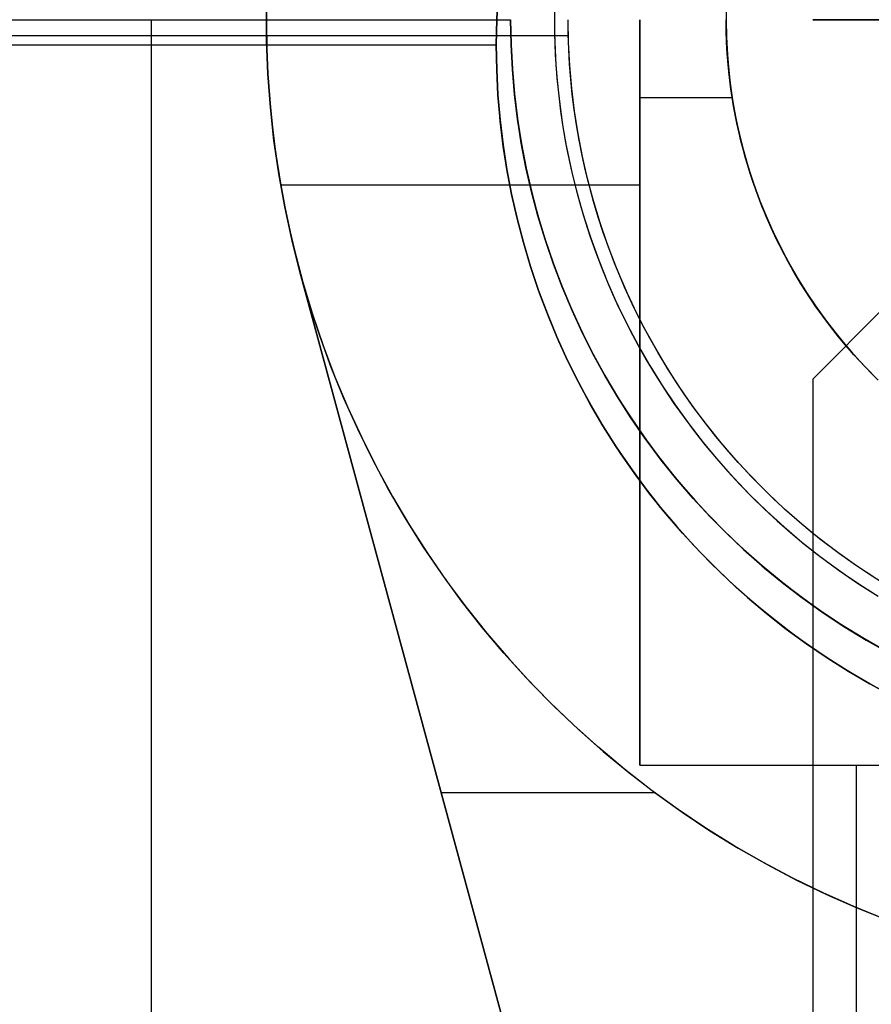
# Model space of a CAD drawing. Header units: millimetres. Extents: x -356 to 356, y -410 to 410.
# Tile 51 of 126: x -8.42 to -2.49, y -6.85 to 0. Entities that reach past the tile are written whole.
import ezdxf

# ---------------------------------------------------------------- set-up
doc = ezdxf.new("R2010")
doc.units = ezdxf.units.MM
doc.header["$MEASUREMENT"] = 0
doc.layers.add('1', color=7, linetype='Continuous')

msp = doc.modelspace()

# ---------------------------------------------------------------- linework, layer by layer
at = {"layer": '1', "color": 252, "extrusion": (-0.000237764, 0, 1)}
for points in [[(27.5022, 0), (27.4858, 0.9501), (27.4366, 1.899), (27.3547, 2.8457), (27.2401, 3.789), (27.0931, 4.7278), (26.9138, 5.6609), (26.7023, 6.5874), (26.459, 7.5059), (26.1842, 8.4155), (25.8781, 9.3151), (25.5411, 10.2036), (25.1737, 11.0799), (24.7763, 11.943), (24.3493, 12.7919), (23.8932, 13.6255), (23.4087, 14.4429), (22.8962, 15.2431), (22.3564, 16.0251), (21.7899, 16.788), (21.1975, 17.5309), (20.5797, 18.253), (19.9374, 18.9532), (19.2714, 19.6309), (18.5823, 20.2852), (17.871, 20.9153), (17.1384, 21.5205), (16.3854, 22.1001), (15.6128, 22.6533), (14.8216, 23.1795), (14.0127, 23.6781), (13.1871, 24.1484), (12.3457, 24.59), (11.4895, 25.0023), (10.6197, 25.3848), (9.7372, 25.7371), (8.843, 26.0586), (7.9383, 26.3491), (7.0241, 26.6083), (6.1015, 26.8357), (5.1715, 27.0311), (4.2354, 27.1943), (3.2943, 27.3251), (2.3491, 27.4233), (1.4012, 27.4889), (0.4515, 27.5217), (-0.4987, 27.5217), (-1.4484, 27.4889), (-2.3963, 27.4233), (-3.3415, 27.3251), (-4.2827, 27.1943), (-5.2188, 27.0311), (-6.1487, 26.8357), (-7.0713, 26.6083), (-7.9855, 26.3491), (-8.8902, 26.0586), (-9.7844, 25.7371), (-10.6669, 25.3848), (-11.5368, 25.0023), (-12.3929, 24.59), (-13.2343, 24.1484), (-14.0599, 23.6781), (-14.8688, 23.1795), (-15.66, 22.6533), (-16.4326, 22.1001), (-17.1857, 21.5205), (-17.9182, 20.9153), (-18.6295, 20.2852), (-19.3186, 19.6309), (-19.9847, 18.9532), (-20.6269, 18.253), (-21.2447, 17.5309), (-21.8372, 16.788), (-22.4036, 16.0251), (-22.9434, 15.2431), (-23.4559, 14.4429), (-23.9404, 13.6255), (-24.3965, 12.7919), (-24.8235, 11.943), (-25.2209, 11.0799), (-25.5883, 10.2036), (-25.9253, 9.3151), (-26.2314, 8.4155), (-26.5062, 7.5059), (-26.7495, 6.5874), (-26.961, 5.6609), (-27.1403, 4.7278), (-27.2874, 3.789), (-27.4019, 2.8457), (-27.4838, 1.899), (-27.533, 0.9501), (-27.5494, 0)], [(-27.5494, 0), (-27.533, -0.9501), (-27.4838, -1.899), (-27.4019, -2.8457), (-27.2874, -3.789), (-27.1403, -4.7278), (-26.961, -5.6609), (-26.7495, -6.5874), (-26.5062, -7.5059), (-26.2314, -8.4155), (-25.9253, -9.3151), (-25.5883, -10.2036), (-25.2209, -11.0799), (-24.8235, -11.943), (-24.3965, -12.7919), (-23.9404, -13.6255), (-23.4559, -14.4429), (-22.9434, -15.2431), (-22.4036, -16.0251), (-21.8372, -16.788), (-21.2447, -17.5309), (-20.6269, -18.253), (-19.9847, -18.9532), (-19.3186, -19.6309), (-18.6295, -20.2852), (-17.9182, -20.9153), (-17.1857, -21.5205), (-16.4326, -22.1001), (-15.66, -22.6533), (-14.8688, -23.1795), (-14.0599, -23.6781), (-13.2343, -24.1484), (-12.3929, -24.59), (-11.5368, -25.0023), (-10.6669, -25.3848), (-9.7844, -25.7371), (-8.8902, -26.0586), (-7.9855, -26.3491), (-7.0713, -26.6083), (-6.1487, -26.8357), (-5.2188, -27.0311), (-4.2827, -27.1943), (-3.3415, -27.3251), (-2.3963, -27.4233), (-1.4484, -27.4889), (-0.4987, -27.5217), (0.4515, -27.5217), (1.4012, -27.4889), (2.3491, -27.4233), (3.2943, -27.3251), (4.2354, -27.1943), (5.1715, -27.0311), (6.1015, -26.8357), (7.0241, -26.6083), (7.9383, -26.3491), (8.843, -26.0586), (9.7372, -25.7371), (10.6197, -25.3848), (11.4895, -25.0023), (12.3457, -24.59), (13.1871, -24.1484), (14.0127, -23.6781), (14.8216, -23.1795), (15.6128, -22.6533), (16.3854, -22.1001), (17.1384, -21.5205), (17.871, -20.9153), (18.5823, -20.2852), (19.2714, -19.6309), (19.9374, -18.9532), (20.5797, -18.253), (21.1975, -17.5309), (21.7899, -16.788), (22.3564, -16.0251), (22.8962, -15.2431), (23.4087, -14.4429), (23.8932, -13.6255), (24.3493, -12.7919), (24.7763, -11.943), (25.1737, -11.0799), (25.5411, -10.2036), (25.8781, -9.3151), (26.1842, -8.4155), (26.459, -7.5059), (26.7023, -6.5874), (26.9138, -5.6609), (27.0931, -4.7278), (27.2401, -3.789), (27.3547, -2.8457), (27.4366, -1.899), (27.4858, -0.9501), (27.5022, 0)]]:
    msp.add_lwpolyline(points, dxfattribs=at)
at = {"layer": '1', "color": 252, "extrusion": (-8.22423e-05, 0, 1)}
for points in [[(26.5177, 0), (26.5019, 0.9156), (26.4545, 1.8301), (26.3756, 2.7424), (26.2652, 3.6514), (26.1235, 4.5561), (25.9507, 5.4553), (25.7469, 6.3481), (25.5125, 7.2332), (25.2476, 8.1098), (24.9526, 8.9767), (24.6279, 9.8329), (24.2739, 10.6774), (23.8908, 11.5092), (23.4794, 12.3272), (23.0399, 13.1306), (22.5729, 13.9183), (22.0791, 14.6894), (21.5589, 15.443), (21.013, 16.1782), (20.4421, 16.8941), (19.8468, 17.5899), (19.2278, 18.2648), (18.5859, 18.9178), (17.9218, 19.5483), (17.2364, 20.1556), (16.5305, 20.7388), (15.8048, 21.2973), (15.0603, 21.8304), (14.2978, 22.3375), (13.5183, 22.818), (12.7226, 23.2712), (11.9118, 23.6968), (11.0868, 24.0941), (10.2485, 24.4627), (9.398, 24.8021), (8.5364, 25.112), (7.6645, 25.392), (6.7835, 25.6417), (5.8944, 25.8608), (4.9983, 26.0492), (4.0962, 26.2064), (3.1892, 26.3325), (2.2784, 26.4272), (1.3649, 26.4903), (0.4497, 26.5219), (-0.466, 26.5219), (-1.3812, 26.4903), (-2.2947, 26.4272), (-3.2055, 26.3325), (-4.1125, 26.2064), (-5.0146, 26.0492), (-5.9107, 25.8608), (-6.7998, 25.6417), (-7.6808, 25.392), (-8.5527, 25.112), (-9.4144, 24.8021), (-10.2648, 24.4627), (-11.1031, 24.0941), (-11.9281, 23.6968), (-12.7389, 23.2712), (-13.5346, 22.818), (-14.3141, 22.3375), (-15.0766, 21.8304), (-15.8211, 21.2973), (-16.5468, 20.7388), (-17.2528, 20.1556), (-17.9382, 19.5483), (-18.6022, 18.9178), (-19.2441, 18.2648), (-19.8631, 17.5899), (-20.4584, 16.8941), (-21.0293, 16.1782), (-21.5752, 15.443), (-22.0954, 14.6894), (-22.5892, 13.9183), (-23.0562, 13.1306), (-23.4957, 12.3272), (-23.9072, 11.5092), (-24.2902, 10.6774), (-24.6443, 9.8329), (-24.969, 8.9767), (-25.2639, 8.1098), (-25.5288, 7.2332), (-25.7633, 6.3481), (-25.967, 5.4553), (-26.1399, 4.5561), (-26.2815, 3.6514), (-26.3919, 2.7424), (-26.4709, 1.8301), (-26.5183, 0.9156), (-26.5341, 0)], [(-26.5341, 0), (-26.5183, -0.9156), (-26.4709, -1.8301), (-26.3919, -2.7424), (-26.2815, -3.6514), (-26.1399, -4.5561), (-25.967, -5.4553), (-25.7633, -6.3481), (-25.5288, -7.2332), (-25.2639, -8.1098), (-24.969, -8.9767), (-24.6443, -9.8329), (-24.2902, -10.6774), (-23.9072, -11.5092), (-23.4957, -12.3272), (-23.0562, -13.1306), (-22.5892, -13.9183), (-22.0954, -14.6894), (-21.5752, -15.443), (-21.0293, -16.1782), (-20.4584, -16.8941), (-19.8631, -17.5899), (-19.2441, -18.2648), (-18.6022, -18.9178), (-17.9382, -19.5483), (-17.2528, -20.1556), (-16.5468, -20.7388), (-15.8211, -21.2973), (-15.0766, -21.8304), (-14.3141, -22.3375), (-13.5346, -22.818), (-12.7389, -23.2712), (-11.9281, -23.6968), (-11.1031, -24.0941), (-10.2648, -24.4627), (-9.4144, -24.8021), (-8.5527, -25.112), (-7.6808, -25.392), (-6.7998, -25.6417), (-5.9107, -25.8608), (-5.0146, -26.0492), (-4.1125, -26.2064), (-3.2055, -26.3325), (-2.2947, -26.4272), (-1.3812, -26.4903), (-0.466, -26.5219), (0.4497, -26.5219), (1.3649, -26.4903), (2.2784, -26.4272), (3.1892, -26.3325), (4.0962, -26.2064), (4.9983, -26.0492), (5.8944, -25.8608), (6.7835, -25.6417), (7.6645, -25.392), (8.5364, -25.112), (9.398, -24.8021), (10.2485, -24.4627), (11.0868, -24.0941), (11.9118, -23.6968), (12.7226, -23.2712), (13.5183, -22.818), (14.2978, -22.3375), (15.0603, -21.8304), (15.8048, -21.2973), (16.5305, -20.7388), (17.2364, -20.1556), (17.9218, -19.5483), (18.5859, -18.9178), (19.2278, -18.2648), (19.8468, -17.5899), (20.4421, -16.8941), (21.013, -16.1782), (21.5589, -15.443), (22.0791, -14.6894), (22.5729, -13.9183), (23.0399, -13.1306), (23.4794, -12.3272), (23.8908, -11.5092), (24.2739, -10.6774), (24.6279, -9.8329), (24.9526, -8.9767), (25.2476, -8.1098), (25.5125, -7.2332), (25.7469, -6.3481), (25.9507, -5.4553), (26.1235, -4.5561), (26.2652, -3.6514), (26.3756, -2.7424), (26.4545, -1.8301), (26.5019, -0.9156), (26.5177, 0)]]:
    msp.add_lwpolyline(points, dxfattribs=at)
at = {"layer": '1', "color": 252}
for points in [[(-5.0881, 0.1728), (-5.097, -0.0011), (-5.1, -0.1752)], [(-5.1, -0.1752), (-5.097, -0.0011), (-5.0881, 0.1728)], [(-6.4661, -1.7547), (-6.5232, -1.5289), (-6.5724, -1.3013), (-6.6137, -1.0721), (-6.6469, -0.8416), (-6.6722, -0.6101), (-6.6893, -0.3778), (-6.6984, -0.1451), (-6.6994, 0.0878)], [(-6.6994, 0.0878), (-6.6984, -0.1451), (-6.6893, -0.3778), (-6.6722, -0.6101), (-6.6469, -0.8416), (-6.6137, -1.0721), (-6.5724, -1.3013), (-6.5232, -1.5289), (-6.4661, -1.7547)], [(-4.6948, 0.0815), (-4.6948, -0.0815), (-4.6892, -0.2444), (-4.6779, -0.407), (-4.6609, -0.5691), (-4.6384, -0.7305), (-4.6102, -0.8911), (-4.5765, -1.0505), (-4.5373, -1.2087), (-4.4926, -1.3655), (-4.4425, -1.5206), (-4.3871, -1.6739), (-4.3263, -1.8251), (-4.2604, -1.9742), (-4.1893, -2.1208), (-4.1132, -2.265), (-4.0321, -2.4063), (-3.9461, -2.5448), (-3.8554, -2.6803), (-3.7601, -2.8125), (-3.6602, -2.9413), (-3.5559, -3.0665), (-3.4474, -3.1881), (-3.3346, -3.3058), (-3.2179, -3.4196), (-3.0973, -3.5292), (-2.9729, -3.6346), (-2.845, -3.7355), (-2.7136, -3.832), (-2.579, -3.9239), (-2.4412, -4.011)], [(-7.5, -17.5713), (-7.5, 0)], [(-7.5, -17.5713), (-7.5, 0)], [(-7.5, -17.5713), (-7.5, 0)], [(-6.7, 0), (-6.696, -0.2313), (-6.684, -0.4622), (-6.6641, -0.6927), (-6.6362, -0.9223), (-6.6004, -1.1508), (-6.5568, -1.3779), (-6.5053, -1.6034), (-6.4461, -1.827), (-6.3792, -2.0484), (-6.3047, -2.2674), (-6.2227, -2.4836), (-6.1332, -2.6969), (-6.0365, -2.907), (-5.9326, -3.1136), (-5.8215, -3.3166), (-5.7036, -3.5155), (-5.5789, -3.7103), (-5.4475, -3.9006), (-5.3096, -4.0863), (-5.1654, -4.2672), (-5.015, -4.4429), (-4.8587, -4.6134), (-4.6966, -4.7783), (-4.5288, -4.9376), (-4.3557, -5.091), (-4.1774, -5.2383), (-3.9941, -5.3793), (-3.806, -5.514), (-3.6134, -5.6421), (-3.4165, -5.7634), (-3.2156, -5.8779), (-3.0108, -5.9854), (-2.8024, -6.0858), (-2.5907, -6.1789), (-2.3759, -6.2646)], [(-5.1, -0.1752), (-5.0969, 0.0018)], [(-5, 0), (-4.9988, -0.111), (-4.995, -0.2229), (-4.9887, -0.3357), (-4.9798, -0.4493), (-4.9681, -0.5636), (-4.9538, -0.6785), (-4.9366, -0.7939), (-4.9165, -0.9098), (-4.8936, -1.026), (-4.8677, -1.1425), (-4.8389, -1.2591), (-4.807, -1.3758), (-4.7721, -1.4924), (-4.7341, -1.6087), (-4.6931, -1.7248), (-4.6489, -1.8405), (-4.6017, -1.9556), (-4.5514, -2.07), (-4.4979, -2.1837), (-4.4414, -2.2965), (-4.3818, -2.4082), (-4.3192, -2.5188), (-4.2536, -2.6281), (-4.185, -2.736), (-4.1134, -2.8425), (-4.039, -2.9473), (-3.9618, -3.0503), (-3.8818, -3.1515), (-3.7991, -3.2507), (-3.7137, -3.3479), (-3.6259, -3.4428), (-3.5355, -3.5355), (-3.4428, -3.6259), (-3.3479, -3.7137), (-3.2507, -3.7991), (-3.1515, -3.8818), (-3.0503, -3.9618), (-2.9473, -4.039), (-2.8425, -4.1134), (-2.736, -4.185), (-2.6281, -4.2536), (-2.5188, -4.3192), (-2.4082, -4.3818)], [(-4.6955, 0), (-4.6944, -0.1042), (-4.6909, -0.2093), (-4.685, -0.3153), (-4.6766, -0.4219), (-4.6656, -0.5292), (-4.6521, -0.6372), (-4.636, -0.7456), (-4.6172, -0.8544), (-4.5956, -0.9636), (-4.5713, -1.073), (-4.5442, -1.1825), (-4.5143, -1.292), (-4.4815, -1.4015), (-4.4459, -1.5108), (-4.4073, -1.6198), (-4.3659, -1.7284), (-4.3215, -1.8365), (-4.2742, -1.944), (-4.2241, -2.0507), (-4.171, -2.1566), (-4.115, -2.2616), (-4.0562, -2.3654), (-3.9946, -2.4681), (-3.9302, -2.5695), (-3.863, -2.6694), (-3.7931, -2.7678), (-3.7205, -2.8646), (-3.6454, -2.9596), (-3.5677, -3.0528), (-3.4876, -3.144), (-3.4051, -3.2332), (-3.3203, -3.3203), (-3.2332, -3.4051), (-3.144, -3.4876), (-3.0528, -3.5677), (-2.9596, -3.6454), (-2.8646, -3.7205), (-2.7678, -3.7931), (-2.6694, -3.863), (-2.5695, -3.9302), (-2.4681, -3.9946)], [(-4.6955, 0), (-4.6944, -0.1042), (-4.6909, -0.2093), (-4.685, -0.3153), (-4.6766, -0.4219), (-4.6656, -0.5292), (-4.6521, -0.6372), (-4.636, -0.7456), (-4.6172, -0.8544), (-4.5956, -0.9636), (-4.5713, -1.073), (-4.5442, -1.1825), (-4.5143, -1.292), (-4.4815, -1.4015), (-4.4459, -1.5108), (-4.4073, -1.6198), (-4.3659, -1.7284), (-4.3215, -1.8365), (-4.2742, -1.944), (-4.2241, -2.0507), (-4.171, -2.1566), (-4.115, -2.2616), (-4.0562, -2.3654), (-3.9946, -2.4681), (-3.9302, -2.5695), (-3.863, -2.6694), (-3.7931, -2.7678), (-3.7205, -2.8646), (-3.6454, -2.9596), (-3.5677, -3.0528), (-3.4876, -3.144), (-3.4051, -3.2332), (-3.3203, -3.3203), (-3.2332, -3.4051), (-3.144, -3.4876), (-3.0528, -3.5677), (-2.9596, -3.6454), (-2.8646, -3.7205), (-2.7678, -3.7931), (-2.6694, -3.863), (-2.5695, -3.9302), (-2.4681, -3.9946)], [(-2.4179, -3.9133), (-2.5172, -3.8502), (-2.6151, -3.7844), (-2.7115, -3.7159), (-2.8063, -3.6448), (-2.8994, -3.5712), (-2.9907, -3.4951), (-3.08, -3.4166), (-3.1674, -3.3358), (-3.2527, -3.2527), (-3.3358, -3.1674), (-3.4166, -3.08), (-3.4951, -2.9907), (-3.5712, -2.8994), (-3.6448, -2.8063), (-3.7159, -2.7115), (-3.7844, -2.6151), (-3.8502, -2.5172), (-3.9133, -2.4179), (-3.9737, -2.3173), (-4.0313, -2.2156), (-4.0861, -2.1128), (-4.1381, -2.009), (-4.1873, -1.9044), (-4.2336, -1.7991), (-4.277, -1.6932), (-4.3176, -1.5868), (-4.3554, -1.48), (-4.3903, -1.373), (-4.4224, -1.2657), (-4.4518, -1.1584), (-4.4783, -1.0511), (-4.5021, -0.944), (-4.5232, -0.837), (-4.5416, -0.7304), (-4.5575, -0.6242), (-4.5707, -0.5185), (-4.5814, -0.4133), (-4.5896, -0.3088), (-4.5954, -0.2051), (-4.5989, -0.1021), (-4.6, 0)], [(-4.1, 0), (-4.1, -5.1865)], [(-4.1, -5.1865), (-4.1, 0)], [(-4.1, 0), (-4.1, -5.1865)], [(-2.4749, -2.4749), (-2.5381, -2.41), (-2.5996, -2.3435), (-2.6593, -2.2755), (-2.7172, -2.206), (-2.7732, -2.1352), (-2.8273, -2.0631), (-2.8794, -1.9897), (-2.9295, -1.9152), (-2.9775, -1.8397), (-3.0235, -1.7632), (-3.0673, -1.6857), (-3.109, -1.6075), (-3.1486, -1.5286), (-3.186, -1.449), (-3.2212, -1.3689), (-3.2543, -1.2883), (-3.2852, -1.2074), (-3.3139, -1.1261), (-3.3405, -1.0447), (-3.3649, -0.9631), (-3.3872, -0.8814), (-3.4074, -0.7998), (-3.4255, -0.7182), (-3.4416, -0.6369), (-3.4556, -0.5557), (-3.4676, -0.4749), (-3.4777, -0.3945), (-3.4858, -0.3145), (-3.4921, -0.235), (-3.4965, -0.156), (-3.4991, -0.0777), (-3.5, 0)], [(-3.5, 0), (-3.4979, -0.1208), (-3.4917, -0.2415), (-3.4812, -0.3618), (-3.4667, -0.4818), (-3.448, -0.6012), (-3.4252, -0.7198), (-3.3983, -0.8376), (-3.3674, -0.9544), (-3.3324, -1.0701), (-3.2935, -1.1844), (-3.2506, -1.2974), (-3.2039, -1.4088), (-3.1534, -1.5186), (-3.0991, -1.6265), (-3.0411, -1.7325), (-2.9795, -1.8365), (-2.9143, -1.9382), (-2.8457, -2.0376), (-2.7737, -2.1347), (-2.6983, -2.2291), (-2.6198, -2.3209), (-2.5381, -2.41), (-2.4534, -2.4961)], [(-3.4995, 0.0607), (-3.4995, -0.0607), (-3.4953, -0.1822), (-3.4868, -0.3034), (-3.4742, -0.4242), (-3.4574, -0.5445), (-3.4364, -0.6642), (-3.4113, -0.7831), (-3.382, -0.901), (-3.3487, -1.0178), (-3.3114, -1.1334), (-3.2701, -1.2477), (-3.2248, -1.3604), (-3.1756, -1.4715), (-3.1226, -1.5808), (-3.0659, -1.6883), (-3.0055, -1.7937), (-2.9414, -1.8969), (-2.8738, -1.9978), (-2.8027, -2.0964), (-2.7283, -2.1924), (-2.6505, -2.2857), (-2.5696, -2.3764), (-2.4856, -2.4641)], [(-26.026, 0), (-5, 0)], [(-26.026, 0), (-5, 0)], [(-2.3997, -4.3865), (-2.5497, -4.3011), (-2.6966, -4.2105), (-2.8403, -4.1149), (-2.9807, -4.0144), (-3.1174, -3.9092), (-3.2505, -3.7992), (-3.3797, -3.6848), (-3.5049, -3.5659), (-3.6259, -3.4428), (-3.7426, -3.3156), (-3.8548, -3.1845), (-3.9624, -3.0495), (-4.0653, -2.9109), (-4.1633, -2.7689), (-4.2564, -2.6235), (-4.3444, -2.475), (-4.4273, -2.3236), (-4.5048, -2.1694), (-4.577, -2.0126), (-4.6438, -1.8535), (-4.705, -1.6921), (-4.7606, -1.5287), (-4.8105, -1.3634), (-4.8547, -1.1966), (-4.8931, -1.0283), (-4.9257, -0.8588), (-4.9524, -0.6883), (-4.9732, -0.5169), (-4.9881, -0.345), (-4.997, -0.1726), (-5, 0)], [(-2.3737, -4.4006), (-2.525, -4.3156), (-2.6733, -4.2254), (-2.8183, -4.13), (-2.9599, -4.0297), (-3.098, -3.9246), (-3.2324, -3.8147), (-3.3628, -3.7002), (-3.4892, -3.5813), (-3.6114, -3.458), (-3.7292, -3.3306), (-3.8426, -3.1991), (-3.9513, -3.0638), (-4.0553, -2.9249), (-4.1543, -2.7824), (-4.2484, -2.6365), (-4.3373, -2.4875), (-4.4211, -2.3354), (-4.4995, -2.1806), (-4.5724, -2.0231), (-4.6399, -1.8632), (-4.7018, -1.701), (-4.758, -1.5368), (-4.8084, -1.3708), (-4.8531, -1.2031), (-4.8919, -1.0339), (-4.9249, -0.8635), (-4.9519, -0.692), (-4.9729, -0.5198), (-4.988, -0.3469), (-4.997, -0.1735), (-5, 0)], [(-2.3997, -4.3865), (-2.5497, -4.3011), (-2.6966, -4.2105), (-2.8403, -4.1149), (-2.9807, -4.0144), (-3.1174, -3.9092), (-3.2505, -3.7992), (-3.3797, -3.6848), (-3.5049, -3.5659), (-3.6259, -3.4428), (-3.7426, -3.3156), (-3.8548, -3.1845), (-3.9624, -3.0495), (-4.0653, -2.9109), (-4.1633, -2.7689), (-4.2564, -2.6235), (-4.3444, -2.475), (-4.4273, -2.3236), (-4.5048, -2.1694), (-4.577, -2.0126), (-4.6438, -1.8535), (-4.705, -1.6921), (-4.7606, -1.5287), (-4.8105, -1.3634), (-4.8547, -1.1966), (-4.8931, -1.0283), (-4.9257, -0.8588), (-4.9524, -0.6883), (-4.9732, -0.5169), (-4.9881, -0.345), (-4.997, -0.1726), (-5, 0)], [(-5, 0), (-4.997, -0.1726), (-4.9881, -0.345), (-4.9732, -0.5169), (-4.9524, -0.6883), (-4.9257, -0.8588), (-4.8931, -1.0283), (-4.8547, -1.1966), (-4.8105, -1.3634), (-4.7606, -1.5287), (-4.705, -1.6921), (-4.6438, -1.8535), (-4.577, -2.0126), (-4.5048, -2.1694), (-4.4273, -2.3236), (-4.3444, -2.475), (-4.2564, -2.6235), (-4.1633, -2.7689), (-4.0653, -2.9109), (-3.9624, -3.0495), (-3.8548, -3.1845), (-3.7426, -3.3156), (-3.6259, -3.4428), (-3.5049, -3.5659), (-3.3797, -3.6848), (-3.2505, -3.7992), (-3.1174, -3.9092), (-2.9807, -4.0144), (-2.8403, -4.1149), (-2.6966, -4.2105), (-2.5497, -4.3011), (-2.3997, -4.3865)], [(-2.3737, -4.4006), (-2.525, -4.3156), (-2.6733, -4.2254), (-2.8183, -4.13), (-2.9599, -4.0297), (-3.098, -3.9246), (-3.2324, -3.8147), (-3.3628, -3.7002), (-3.4892, -3.5813), (-3.6114, -3.458), (-3.7292, -3.3306), (-3.8426, -3.1991), (-3.9513, -3.0638), (-4.0553, -2.9249), (-4.1543, -2.7824), (-4.2484, -2.6365), (-4.3373, -2.4875), (-4.4211, -2.3354), (-4.4995, -2.1806), (-4.5724, -2.0231), (-4.6399, -1.8632), (-4.7018, -1.701), (-4.758, -1.5368), (-4.8084, -1.3708), (-4.8531, -1.2031), (-4.8919, -1.0339), (-4.9249, -0.8635), (-4.9519, -0.692), (-4.9729, -0.5198), (-4.988, -0.3469), (-4.997, -0.1735), (-5, 0)], [(-2.4179, -3.9133), (-2.5172, -3.8502), (-2.6151, -3.7844), (-2.7115, -3.7159), (-2.8063, -3.6448), (-2.8994, -3.5712), (-2.9907, -3.4951), (-3.08, -3.4166), (-3.1674, -3.3358), (-3.2527, -3.2527), (-3.3358, -3.1674), (-3.4166, -3.08), (-3.4951, -2.9907), (-3.5712, -2.8994), (-3.6448, -2.8063), (-3.7159, -2.7115), (-3.7844, -2.6151), (-3.8502, -2.5172), (-3.9133, -2.4179), (-3.9737, -2.3173), (-4.0313, -2.2156), (-4.0861, -2.1128), (-4.1381, -2.009), (-4.1873, -1.9044), (-4.2336, -1.7991), (-4.277, -1.6932), (-4.3176, -1.5868), (-4.3554, -1.48), (-4.3903, -1.373), (-4.4224, -1.2657), (-4.4518, -1.1584), (-4.4783, -1.0511), (-4.5021, -0.944), (-4.5232, -0.837), (-4.5416, -0.7304), (-4.5575, -0.6242), (-4.5707, -0.5185), (-4.5814, -0.4133), (-4.5896, -0.3088), (-4.5954, -0.2051), (-4.5989, -0.1021), (-4.6, 0)], [(-2.4594, -3.8873), (-2.5928, -3.7996), (-2.7232, -3.7073), (-2.8502, -3.6106), (-2.9738, -3.5095), (-3.0938, -3.4042), (-3.2101, -3.2948), (-3.3225, -3.1814), (-3.4309, -3.0641), (-3.5352, -2.9432), (-3.6352, -2.8187), (-3.7308, -2.6909), (-3.822, -2.5598), (-3.9085, -2.4256), (-3.9904, -2.2885), (-4.0674, -2.1486), (-4.1395, -2.0061), (-4.2066, -1.8613), (-4.2687, -1.7141), (-4.3256, -1.565), (-4.3773, -1.4139), (-4.4238, -1.2611), (-4.4649, -1.1068), (-4.5006, -0.9512), (-4.5309, -0.7944), (-4.5557, -0.6367), (-4.5751, -0.4782), (-4.5889, -0.3191), (-4.5972, -0.1597), (-4.6, 0)], [(-2.4534, -2.4961), (-2.5381, -2.41), (-2.6198, -2.3209), (-2.6983, -2.2291), (-2.7737, -2.1347), (-2.8457, -2.0376), (-2.9143, -1.9382), (-2.9795, -1.8365), (-3.0411, -1.7325), (-3.0991, -1.6265), (-3.1534, -1.5186), (-3.2039, -1.4088), (-3.2506, -1.2974), (-3.2935, -1.1844), (-3.3324, -1.0701), (-3.3674, -0.9544), (-3.3983, -0.8376), (-3.4252, -0.7198), (-3.448, -0.6012), (-3.4667, -0.4818), (-3.4812, -0.3618), (-3.4917, -0.2415), (-3.4979, -0.1208), (-3.5, 0)], [(-3.5, 0), (-3.4979, -0.1208), (-3.4917, -0.2415), (-3.4812, -0.3618), (-3.4667, -0.4818), (-3.448, -0.6012), (-3.4252, -0.7198), (-3.3983, -0.8376), (-3.3674, -0.9544), (-3.3324, -1.0701), (-3.2935, -1.1844), (-3.2506, -1.2974), (-3.2039, -1.4088), (-3.1534, -1.5186), (-3.0991, -1.6265), (-3.0411, -1.7325), (-2.9795, -1.8365), (-2.9143, -1.9382), (-2.8457, -2.0376), (-2.7737, -2.1347), (-2.6983, -2.2291), (-2.6198, -2.3209), (-2.5381, -2.41), (-2.4534, -2.4961)], [(-2.4424, -2.5069), (-2.528, -2.4206), (-2.6105, -2.3314), (-2.6898, -2.2394), (-2.7659, -2.1447), (-2.8387, -2.0474), (-2.908, -1.9477), (-2.9739, -1.8455), (-3.0361, -1.7412), (-3.0947, -1.6348), (-3.1496, -1.5264), (-3.2007, -1.4162), (-3.2479, -1.3042), (-3.2912, -1.1907), (-3.3306, -1.0758), (-3.3659, -0.9595), (-3.3972, -0.8421), (-3.4244, -0.7237), (-3.4474, -0.6044), (-3.4663, -0.4844), (-3.481, -0.3638), (-3.4916, -0.2428), (-3.4979, -0.1215), (-3.5, 0)], [(-16.754, -0.1094), (-4.5987, -0.1094)], [(-16.754, -0.1094), (-4.5987, -0.1094)], [(-14, -0.1752), (-5.1, -0.1752)], [(-13.8184, -0.1752), (-5.1, -0.1752)], [(-5.1, -0.1752), (-5.097, -0.3494), (-5.0881, -0.5233), (-5.0733, -0.6968), (-5.0525, -0.8697), (-5.0258, -1.0418), (-4.9933, -1.2129), (-4.955, -1.3827), (-4.9109, -1.5512), (-4.861, -1.7181), (-4.8055, -1.8831), (-4.7444, -2.0462), (-4.6778, -2.2071), (-4.6057, -2.3656), (-4.5282, -2.5216), (-4.4455, -2.6748), (-4.3575, -2.8251), (-4.2645, -2.9724), (-4.1665, -3.1163), (-4.0637, -3.2569), (-3.9561, -3.3938), (-3.8439, -3.527), (-3.7273, -3.6563), (-3.6062, -3.7815), (-3.481, -3.9025), (-3.3517, -4.0192), (-3.2185, -4.1314), (-3.0816, -4.239), (-2.9411, -4.3418), (-2.7971, -4.4398), (-2.6499, -4.5328), (-2.4996, -4.6207), (-2.3463, -4.7035)], [(-2.3463, -4.7035), (-2.4996, -4.6207), (-2.6499, -4.5328), (-2.7971, -4.4398), (-2.9411, -4.3418), (-3.0816, -4.239), (-3.2185, -4.1314), (-3.3517, -4.0192), (-3.481, -3.9025), (-3.6062, -3.7815), (-3.7273, -3.6563), (-3.8439, -3.527), (-3.9561, -3.3938), (-4.0637, -3.2569), (-4.1665, -3.1163), (-4.2645, -2.9724), (-4.3575, -2.8251), (-4.4455, -2.6748), (-4.5282, -2.5216), (-4.6057, -2.3656), (-4.6778, -2.2071), (-4.7444, -2.0462), (-4.8055, -1.8831), (-4.861, -1.7181), (-4.9109, -1.5512), (-4.955, -1.3827), (-4.9933, -1.2129), (-5.0258, -1.0418), (-5.0525, -0.8697), (-5.0733, -0.6968), (-5.0881, -0.5233), (-5.097, -0.3494), (-5.1, -0.1752)], [(-2.4212, -4.6639), (-2.5755, -4.5772), (-2.7267, -4.4851), (-2.8747, -4.3879), (-3.0191, -4.2856), (-3.16, -4.1783), (-3.297, -4.0662), (-3.4301, -3.9495), (-3.559, -3.8281), (-3.6836, -3.7024), (-3.8038, -3.5724), (-3.9194, -3.4384), (-4.0303, -3.3004), (-4.1364, -3.1586), (-4.2374, -3.0133), (-4.3334, -2.8645), (-4.4241, -2.7125), (-4.5095, -2.5574), (-4.5894, -2.3994), (-4.6639, -2.2388), (-4.7327, -2.0757), (-4.7958, -1.9103), (-4.8531, -1.7428), (-4.9046, -1.5734), (-4.9502, -1.4024), (-4.9898, -1.2298), (-5.0234, -1.056), (-5.0509, -0.8811), (-5.0724, -0.7054), (-5.0877, -0.529), (-5.0969, -0.3523), (-5.1, -0.1752)], [(-3.4576, -0.5432), (-4.1, -0.5432)], [(-6.6006, -1.15), (-4.1, -1.15)], [(-4.5, -9), (-6.4661, -1.7547)], [(-2.3955, -6.2571), (-2.6119, -6.1699), (-2.8251, -6.0753), (-3.0349, -5.9732), (-3.241, -5.864), (-3.4432, -5.7476), (-3.6412, -5.6242), (-3.8348, -5.494), (-4.0237, -5.3572), (-4.2078, -5.2139), (-4.3868, -5.0642), (-4.5604, -4.9084), (-4.7285, -4.7467), (-4.8909, -4.5792), (-5.0474, -4.4061), (-5.1977, -4.2277), (-5.3418, -4.0442), (-5.4793, -3.8558), (-5.6102, -3.6627), (-5.7344, -3.4651), (-5.8515, -3.2634), (-5.9616, -3.0577), (-6.0644, -2.8483), (-6.1599, -2.6354), (-6.2479, -2.4194), (-6.3284, -2.2004), (-6.4011, -1.9788), (-6.4661, -1.7547)], [(-4.5, -9), (-6.4661, -1.7547)], [(-6.4661, -1.7547), (-4.5, -9)], [(-4.1, -5.1865), (4.1, -5.1865)], [(-4.1, -5.1865), (4.1, -5.1865)], [(-4.1, -5.1865), (-2.582, -5.1865)], [(-2.594, -9), (-2.594, -5.1865)], [(-5.4831, -5.3774), (-3.9968, -5.3774)]]:
    msp.add_lwpolyline(points, dxfattribs=at)
at = {"layer": '1', "color": 3}
msp.add_lwpolyline([(-5, 0), (-4.997, -0.1735), (-4.988, -0.3469), (-4.9729, -0.5198), (-4.9519, -0.692), (-4.9249, -0.8635), (-4.8919, -1.0339), (-4.8531, -1.2031), (-4.8084, -1.3708), (-4.758, -1.5368), (-4.7018, -1.701), (-4.6399, -1.8632), (-4.5724, -2.0231), (-4.4995, -2.1806), (-4.4211, -2.3354), (-4.3373, -2.4875), (-4.2484, -2.6365), (-4.1543, -2.7824), (-4.0553, -2.9249), (-3.9513, -3.0638), (-3.8426, -3.1991), (-3.7292, -3.3306), (-3.6114, -3.458), (-3.4892, -3.5813), (-3.3628, -3.7002), (-3.2324, -3.8147), (-3.098, -3.9246), (-2.9599, -4.0297), (-2.8183, -4.13), (-2.6733, -4.2254), (-2.525, -4.3156), (-2.3737, -4.4006)], dxfattribs=at)
msp.add_lwpolyline([(-5, 0), (-4.997, -0.1735), (-4.988, -0.3469), (-4.9729, -0.5198), (-4.9519, -0.692), (-4.9249, -0.8635), (-4.8919, -1.0339), (-4.8531, -1.2031), (-4.8084, -1.3708), (-4.758, -1.5368), (-4.7018, -1.701), (-4.6399, -1.8632), (-4.5724, -2.0231), (-4.4995, -2.1806), (-4.4211, -2.3354), (-4.3373, -2.4875), (-4.2484, -2.6365), (-4.1543, -2.7824), (-4.0553, -2.9249), (-3.9513, -3.0638), (-3.8426, -3.1991), (-3.7292, -3.3306), (-3.6114, -3.458), (-3.4892, -3.5813), (-3.3628, -3.7002), (-3.2324, -3.8147), (-3.098, -3.9246), (-2.9599, -4.0297), (-2.8183, -4.13), (-2.6733, -4.2254), (-2.525, -4.3156), (-2.3737, -4.4006)], dxfattribs=at)
at = {"layer": '1', "color": 80}
msp.add_lwpolyline([(-2.3737, -4.4006), (-2.525, -4.3156), (-2.6733, -4.2254), (-2.8183, -4.13), (-2.9599, -4.0297), (-3.098, -3.9246), (-3.2324, -3.8147), (-3.3628, -3.7002), (-3.4892, -3.5813), (-3.6114, -3.458), (-3.7292, -3.3306), (-3.8426, -3.1991), (-3.9513, -3.0638), (-4.0553, -2.9249), (-4.1543, -2.7824), (-4.2484, -2.6365), (-4.3373, -2.4875), (-4.4211, -2.3354), (-4.4995, -2.1806), (-4.5724, -2.0231), (-4.6399, -1.8632), (-4.7018, -1.701), (-4.758, -1.5368), (-4.8084, -1.3708), (-4.8531, -1.2031), (-4.8919, -1.0339), (-4.9249, -0.8635), (-4.9519, -0.692), (-4.9729, -0.5198), (-4.988, -0.3469), (-4.997, -0.1735), (-5, 0)], dxfattribs=at)
msp.add_lwpolyline([(-2.3737, -4.4006), (-2.525, -4.3156), (-2.6733, -4.2254), (-2.8183, -4.13), (-2.9599, -4.0297), (-3.098, -3.9246), (-3.2324, -3.8147), (-3.3628, -3.7002), (-3.4892, -3.5813), (-3.6114, -3.458), (-3.7292, -3.3306), (-3.8426, -3.1991), (-3.9513, -3.0638), (-4.0553, -2.9249), (-4.1543, -2.7824), (-4.2484, -2.6365), (-4.3373, -2.4875), (-4.4211, -2.3354), (-4.4995, -2.1806), (-4.5724, -2.0231), (-4.6399, -1.8632), (-4.7018, -1.701), (-4.758, -1.5368), (-4.8084, -1.3708), (-4.8531, -1.2031), (-4.8919, -1.0339), (-4.9249, -0.8635), (-4.9519, -0.692), (-4.9729, -0.5198), (-4.988, -0.3469), (-4.997, -0.1735), (-5, 0)], dxfattribs=at)
at = {"layer": '1', "color": 252, "extrusion": (1, 0, 0)}
for points in [[(-0.1752, -430.0623), (-0.1752, -430.5623)], [(-1.7547, -320), (-1.7547, -310)], [(-2.5932, -319.5), (-2.5932, -310)], [(-5.1865, -310), (-5.1865, -319.5)], [(-5.3774, -310), (-5.3774, -320)]]:
    msp.add_lwpolyline(points, dxfattribs=at)
at = {"layer": '1', "color": 60}
for points in [[(-2.3975, -2), (-2.8975, -2.5)], [(-2.8975, -2.5), (-2.8975, -11.5)]]:
    msp.add_lwpolyline(points, dxfattribs=at)
at = {"layer": '1', "color": 60, "extrusion": (0, 1, 0)}
msp.add_lwpolyline([(0, -312.1025), (0.1, -312.1042), (0.1999, -312.1094), (0.2996, -312.118), (0.3989, -312.1301), (0.4977, -312.1456), (0.5959, -312.1644), (0.6934, -312.1867), (0.7901, -312.2123), (0.8859, -312.2412), (0.9806, -312.2735), (1.0741, -312.3089), (1.1663, -312.3476), (1.2572, -312.3894), (1.3465, -312.4344), (1.4343, -312.4824), (1.5203, -312.5334), (1.6046, -312.5873), (1.6869, -312.6442), (1.7672, -312.7038), (1.8454, -312.7662), (1.9214, -312.8312), (1.9951, -312.8988), (2.0664, -312.9689), (2.1353, -313.0415), (2.2017, -313.1163), (2.2654, -313.1934), (2.3264, -313.2727), (2.3846, -313.354), (2.44, -313.4373), (2.4925, -313.5225), (2.542, -313.6094), (2.5885, -313.6979), (2.6319, -313.7881), (2.6721, -313.8796), (2.7092, -313.9725), (2.7431, -314.0667), (2.7736, -314.1619), (2.8009, -314.2581), (2.8249, -314.3552), (2.8454, -314.4531), (2.8626, -314.5517), (2.8764, -314.6507), (2.8867, -314.7502), (2.8936, -314.85), (2.8971, -314.95), (2.8971, -315.05), (2.8936, -315.15), (2.8867, -315.2498), (2.8764, -315.3493), (2.8626, -315.4483), (2.8454, -315.5469), (2.8249, -315.6448), (2.8009, -315.7419), (2.7736, -315.8381), (2.7431, -315.9333), (2.7092, -316.0275), (2.6721, -316.1204), (2.6319, -316.2119), (2.5885, -316.3021), (2.542, -316.3906), (2.4925, -316.4775), (2.44, -316.5627), (2.3846, -316.646), (2.3264, -316.7273), (2.2654, -316.8066), (2.2017, -316.8837), (2.1353, -316.9585), (2.0664, -317.0311), (1.9951, -317.1012), (1.9214, -317.1688), (1.8454, -317.2338), (1.7672, -317.2962), (1.6869, -317.3558), (1.6046, -317.4127), (1.5203, -317.4666), (1.4343, -317.5176), (1.3465, -317.5656), (1.2572, -317.6106), (1.1663, -317.6524), (1.0741, -317.6911), (0.9806, -317.7265), (0.8859, -317.7588), (0.7901, -317.7877), (0.6934, -317.8133), (0.5959, -317.8356), (0.4977, -317.8544), (0.3989, -317.8699), (0.2996, -317.882), (0.1999, -317.8906), (0.1, -317.8958), (0, -317.8975)], dxfattribs=at)
at = {"layer": '1', "color": 252, "extrusion": (0, 1, 0)}
msp.add_lwpolyline([(0, -317.594), (0.0576, -317.5934), (0.1156, -317.5915), (0.1742, -317.5882), (0.2331, -317.5836), (0.2924, -317.5775), (0.352, -317.5701), (0.4119, -317.5611), (0.472, -317.5507), (0.5323, -317.5388), (0.5928, -317.5254), (0.6533, -317.5104), (0.7138, -317.4939), (0.7743, -317.4758), (0.8346, -317.4561), (0.8949, -317.4348), (0.9549, -317.4119), (1.0146, -317.3874), (1.074, -317.3613), (1.1329, -317.3336), (1.1914, -317.3043), (1.2494, -317.2733), (1.3068, -317.2409), (1.3635, -317.2068), (1.4195, -317.1712), (1.4747, -317.1341), (1.5291, -317.0955), (1.5825, -317.0554), (1.635, -317.0139), (1.6865, -316.971), (1.7369, -316.9267), (1.7862, -316.8811), (1.8343, -316.8343), (1.8811, -316.7862), (1.9267, -316.7369), (1.971, -316.6865), (2.0139, -316.635), (2.0554, -316.5825), (2.0955, -316.5291), (2.1341, -316.4747), (2.1712, -316.4195), (2.2068, -316.3635), (2.2409, -316.3068), (2.2733, -316.2494), (2.3043, -316.1914), (2.3336, -316.1329), (2.3613, -316.074), (2.3874, -316.0146), (2.4119, -315.9549), (2.4348, -315.8949), (2.4561, -315.8346), (2.4758, -315.7743), (2.4939, -315.7138), (2.5104, -315.6533), (2.5254, -315.5928), (2.5388, -315.5323), (2.5507, -315.472), (2.5611, -315.4119), (2.5701, -315.352), (2.5775, -315.2924), (2.5836, -315.2331), (2.5882, -315.1742), (2.5915, -315.1156), (2.5934, -315.0576), (2.5941, -315), (2.5934, -314.9424), (2.5915, -314.8844), (2.5882, -314.8258), (2.5836, -314.7669), (2.5775, -314.7076), (2.5701, -314.648), (2.5611, -314.5881), (2.5507, -314.528), (2.5388, -314.4677), (2.5254, -314.4072), (2.5104, -314.3467), (2.4939, -314.2862), (2.4758, -314.2257), (2.4561, -314.1654), (2.4348, -314.1051), (2.4119, -314.0451), (2.3874, -313.9854), (2.3613, -313.926), (2.3336, -313.8671), (2.3043, -313.8086), (2.2733, -313.7506), (2.2409, -313.6932), (2.2068, -313.6365), (2.1712, -313.5805), (2.1341, -313.5253), (2.0955, -313.4709), (2.0554, -313.4175), (2.0139, -313.365), (1.971, -313.3135), (1.9267, -313.2631), (1.8811, -313.2138), (1.8343, -313.1657), (1.7862, -313.1189), (1.7369, -313.0733), (1.6865, -313.029), (1.635, -312.9861), (1.5825, -312.9446), (1.5291, -312.9045), (1.4747, -312.8659), (1.4195, -312.8288), (1.3635, -312.7932), (1.3068, -312.7591), (1.2494, -312.7267), (1.1914, -312.6957), (1.1329, -312.6664), (1.074, -312.6387), (1.0146, -312.6126), (0.9549, -312.5881), (0.8949, -312.5652), (0.8346, -312.5439), (0.7743, -312.5242), (0.7138, -312.5061), (0.6533, -312.4896), (0.5928, -312.4746), (0.5323, -312.4612), (0.472, -312.4493), (0.4119, -312.4389), (0.352, -312.4299), (0.2924, -312.4225), (0.2331, -312.4164), (0.1742, -312.4118), (0.1156, -312.4085), (0.0576, -312.4066), (0, -312.406)], dxfattribs=at)

doc.saveas('drawing.dxf')
